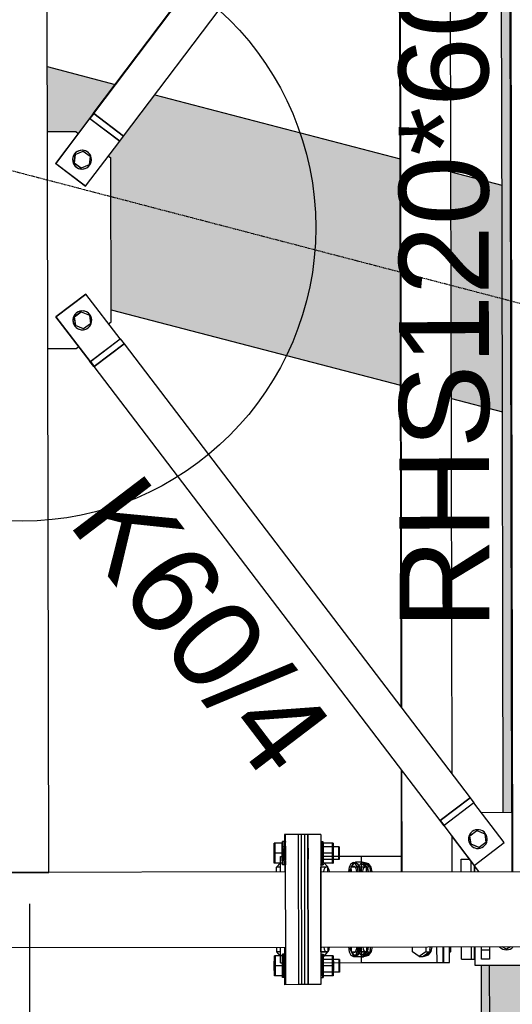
# Model space of a CAD drawing. Header units: millimetres. Extents: x -32861 to 254386, y 0 to 15445.
# Tile 37 of 67: x 148281 to 149067, y 6029 to 7602. Entities that reach past the tile are written whole.
import ezdxf

# ---------------------------------------------------------------- set-up
doc = ezdxf.new("R2010")
doc.units = ezdxf.units.MM
doc.linetypes.add('DXK_LINE_DOT3', pattern=[5.9187, 2.979, -0.9799, 0.9799, -0.9799])
doc.styles.add('Arial', font='ARIAL.TTF', dxfattribs={"height": 0.2})
doc.styles.add('Arial Narrow', font='ARIALN.TTF', dxfattribs={"height": 0.2})

# ---------------------------------------------------------------- blocks, each defined once
blk = doc.blocks.new('Part-24621 - 21672')
at = {"color": 7}
for p, q in [((148325.1, 7423.5), (148370.5, 7423.6)), ((148370.5, 7423.6), (148374.5, 7420.6)), ((148422.5, 7384.3), (148426.4, 7381.4)), ((148426.9, 7119.3), (148426.4, 7381.4)), ((148423, 7116.3), (148426.9, 7119.3)), ((148371.2, 7076.8), (148375.2, 7079.9)), ((148325.7, 7076.7), (148371.2, 7076.8))]:
    blk.add_line(p, q, dxfattribs=at)
blk = doc.blocks.new('Part-23283 - 21672')
at = {"color": 7}
for p, q in [((149164.6, 6241.7), (149164.6, 6242.7)), ((149177.6, 6241.7), (149177.6, 6242.7)), ((149017.9, 6101.4), (149017.8, 6121.4)), ((149030.8, 6121.4), (149030.9, 6101.4)), ((149164.8, 6121.7), (149164.9, 6101.7)), ((149177.8, 6121.7), (149177.9, 6101.7)), ((149017.8, 6116.4), (149030.8, 6116.4)), ((149164.8, 6116.2), (149177.8, 6116.2)), ((149017.9, 6101.4), (149017.9, 6101.4)), ((149030.9, 6101.4), (149017.9, 6101.4)), ((149164.9, 6101.7), (149177.9, 6101.7))]:
    blk.add_line(p, q, dxfattribs=at)
blk = doc.blocks.new('Bolt-24919 - 21672')
at = {"color": 7}
for p, q in [((148691.1, 6248.6), (148697, 6255.3)), ((148697.1, 6248.6), (148691.1, 6248.6)), ((148691.1, 6240.8), (148691.1, 6248.6)), ((148761.5, 6251.9), (148765.6, 6256.5)), ((148761.5, 6256.5), (148765.6, 6256.5)), ((148761.5, 6248.9), (148770.7, 6249)), ((148761.5, 6248.7), (148772.6, 6248.8)), ((148761.5, 6240.9), (148761.5, 6248.7)), ((148762.3, 6240.9), (148761.5, 6246.6)), ((148772.6, 6248.8), (148765.6, 6256.5)), ((148766.6, 6241), (148767.1, 6245)), ((148767.1, 6245), (148768.7, 6247.9)), ((148768.7, 6247.9), (148770.7, 6249)), ((148770.7, 6249), (148772.8, 6247.9)), ((148772.6, 6241), (148772.6, 6248.8)), ((148772.8, 6247.9), (148774.3, 6245)), ((148774.3, 6245), (148774.9, 6241)), ((148806.6, 6248.5), (148805.6, 6241)), ((148809.4, 6254), (148806.6, 6248.5)), ((148808.4, 6241), (148808.6, 6244)), ((148808.6, 6244), (148809.3, 6246.6)), ((148809, 6241), (148810, 6248.5)), ((148809.3, 6246.6), (148810.4, 6248.7)), ((148813.3, 6256), (148809.4, 6254)), ((148816.7, 6256.6), (148809.7, 6248.8)), ((148809.7, 6248.8), (148820.9, 6248.8)), ((148809.7, 6248.8), (148809.8, 6241)), ((148810, 6248.5), (148812.8, 6254)), ((148810.4, 6248.7), (148811.8, 6250.1)), ((148811.8, 6250.1), (148813.3, 6250.5)), ((148812.8, 6254), (148816.7, 6256)), ((148817.2, 6254), (148813.3, 6256)), ((148813.3, 6256), (148816.7, 6256)), ((148813.3, 6250.5), (148814.8, 6250.1)), ((148813.3, 6249), (148833, 6249.1)), ((148814.8, 6250.1), (148816.2, 6248.7)), ((148816.2, 6248.7), (148817.3, 6246.6)), ((148827.8, 6256.7), (148816.7, 6256.6)), ((148823.7, 6248.9), (148816.7, 6256.6)), ((148816.7, 6256), (148820.6, 6254)), ((148820.1, 6248.6), (148817.2, 6254)), ((148817.3, 6246.6), (148818, 6244)), ((148818, 6244), (148818.3, 6241)), ((148821.1, 6241.1), (148820.1, 6248.6)), ((148820.6, 6254), (148823.5, 6248.6)), ((148827.8, 6256.7), (148820.9, 6248.8)), ((148820.9, 6248.8), (148820.9, 6241.1)), ((148823.5, 6248.6), (148824.5, 6241.1)), ((148823.7, 6248.9), (148834.9, 6248.9)), ((148823.8, 6241.1), (148823.7, 6248.9)), ((148834.9, 6248.9), (148827.8, 6256.7)), ((148828.8, 6241.1), (148829.4, 6245.1)), ((148829.4, 6245.1), (148830.9, 6248)), ((148830.9, 6248), (148833, 6249.1)), ((148833, 6249.1), (148835.1, 6248)), ((148834.9, 6241.1), (148834.9, 6248.9)), ((148835.1, 6248), (148836.6, 6245.1)), ((148836.6, 6245.1), (148837.2, 6241.1)), ((148691.3, 6113), (148691.3, 6120.8)), ((148761.7, 6115.3), (148762.5, 6120.9)), ((148761.7, 6113.1), (148761.7, 6120.9)), ((148767.4, 6117), (148766.8, 6121)), ((148772.8, 6121), (148772.9, 6113.2)), ((148775.1, 6121), (148774.6, 6117)), ((148805.8, 6121), (148806.8, 6113.5)), ((148808.9, 6118.1), (148808.6, 6121)), ((148809.6, 6115.4), (148808.9, 6118.1)), ((148810.3, 6113.5), (148809.2, 6121)), ((148810, 6121), (148810, 6113.2)), ((148818.3, 6118.1), (148817.6, 6115.5)), ((148818.5, 6121), (148818.3, 6118.1)), ((148820.3, 6113.6), (148821.3, 6121.1)), ((148821.1, 6121.1), (148821.1, 6113.3)), ((148824.8, 6121.1), (148823.7, 6113.6)), ((148824, 6113.3), (148824, 6121.1)), ((148829.6, 6117.1), (148829.1, 6121.1)), ((148835.1, 6121.1), (148835.1, 6113.3)), ((148837.4, 6121.1), (148836.8, 6117.1)), ((148697.3, 6113), (148691.3, 6113)), ((148697.3, 6106.3), (148691.3, 6113)), ((148772.9, 6113.2), (148761.7, 6113.1)), ((148761.7, 6112.9), (148771, 6113)), ((148761.7, 6109.9), (148765.9, 6105.4)), ((148761.7, 6105.4), (148765.9, 6105.4)), ((148765.9, 6105.4), (148772.9, 6113.2)), ((148768.9, 6114), (148767.4, 6117)), ((148771, 6113), (148768.9, 6114)), ((148773.1, 6114), (148771, 6113)), ((148774.6, 6117), (148773.1, 6114)), ((148806.8, 6113.5), (148809.7, 6108)), ((148810.7, 6113.3), (148809.6, 6115.4)), ((148809.7, 6108), (148813.6, 6106)), ((148810, 6113.2), (148821.1, 6113.3)), ((148810, 6113.2), (148817, 6105.5)), ((148813.1, 6108), (148810.3, 6113.5)), ((148812.1, 6112), (148810.7, 6113.3)), ((148813.6, 6111.5), (148812.1, 6112)), ((148817, 6106), (148813.1, 6108)), ((148813.6, 6113), (148833.2, 6113.1)), ((148815.1, 6112), (148813.6, 6111.5)), ((148813.6, 6106), (148817.5, 6108.1)), ((148813.6, 6106), (148817, 6106)), ((148816.5, 6113.4), (148815.1, 6112)), ((148817.6, 6115.5), (148816.5, 6113.4)), ((148817, 6105.5), (148824, 6113.3)), ((148820.9, 6108.1), (148817, 6106)), ((148828.1, 6105.5), (148817, 6105.5)), ((148817.5, 6108.1), (148820.3, 6113.6)), ((148823.7, 6113.6), (148820.9, 6108.1)), ((148821.1, 6113.3), (148828.1, 6105.5)), ((148835.1, 6113.3), (148824, 6113.3)), ((148835.1, 6113.3), (148828.1, 6105.5)), ((148831.2, 6114.1), (148829.6, 6117.1)), ((148833.2, 6113.1), (148831.2, 6114.1)), ((148835.3, 6114.2), (148833.2, 6113.1)), ((148836.8, 6117.1), (148835.3, 6114.2))]:
    blk.add_line(p, q, dxfattribs=at)
blk = doc.blocks.new('Part-21983 - 21672')
at = {"color": 7}
for p, q in [((149068, 6241.5), (149064.2, 8261.5)), ((149066.3, 6335.6), (149062.8, 8167.4))]:
    blk.add_line(p, q, dxfattribs=at)
blk = doc.blocks.new('Part-22003 - 21672')
at = {"color": 7}
for p, q in [((148705.5, 6240.8), (142687.5, 6229.6)), ((148705.7, 6120.8), (148705.5, 6240.8)), ((142656.8, 6109.6), (148705.7, 6120.8))]:
    blk.add_line(p, q, dxfattribs=at)
blk = doc.blocks.new('Bolt-24673 - 21672')
at = {"color": 7}
for p, q in [((148369.5, 7386.9), (148382.2, 7392.3)), ((148369.6, 7386.9), (148382.4, 7392.3)), ((148382.2, 7392.3), (148382.3, 7392.3)), ((148382.2, 7392.3), (148382.4, 7392.3)), ((148382.4, 7392.3), (148393.4, 7384)), ((148369.5, 7386.9), (148367.8, 7373.2)), ((148367.9, 7373.2), (148369.6, 7386.9)), ((148369.5, 7386.9), (148369.6, 7386.9)), ((148393.4, 7384), (148391.7, 7370.2)), ((148378.8, 7364.8), (148367.8, 7373.2)), ((148367.8, 7373.2), (148367.9, 7373.2)), ((148378.9, 7364.8), (148367.9, 7373.2)), ((148378.9, 7364.8), (148378.8, 7364.8)), ((148378.8, 7364.8), (148378.9, 7364.8)), ((148391.7, 7370.2), (148378.9, 7364.8))]:
    blk.add_line(p, q, dxfattribs=at)
for start, end in [(112.9063, 292.9063), (322.9057, 142.9057), (292.9063, 112.9063), (142.9057, 322.9057)]:
    blk.add_arc((148380.5, 7378.6), 15, start, end, dxfattribs=at)
blk = doc.blocks.new('Part-22994 - 21672')
blk.add_hatch(color=96).paths.add_polyline_path([(149050.8, 7251.5), (149064.6, 7251.5), (149064.5, 7305.1), (149062.8, 8167.4), (149049.1, 8167.4)])
at = {"color": 96}
blk.add_line((149050.8, 7251.5), (149049.1, 8167.4), dxfattribs=at)
blk = doc.blocks.new('Part-24735 - 21672')
at = {"color": 7}
for p, q in [((148327.3, 6240.1), (148323.5, 8260.1)), ((148267.3, 6240), (148327.3, 6240.1))]:
    blk.add_line(p, q, dxfattribs=at)
blk = doc.blocks.new('Bolt-24631 - 21672')
at = {"color": 7}
for p, q in [((148999.4, 6298.8), (149010.4, 6307.2)), ((148999.6, 6298.8), (149010.6, 6307.2)), ((149010.5, 6307.2), (149010.4, 6307.2)), ((149010.4, 6307.2), (149010.6, 6307.2)), ((149010.6, 6307.2), (149023.4, 6301.8)), ((149001.2, 6285), (148999.4, 6298.8)), ((148999.4, 6298.8), (148999.6, 6298.8)), ((149001.3, 6285), (148999.6, 6298.8)), ((149023.4, 6301.8), (149025.1, 6288.1)), ((149014, 6279.7), (149001.2, 6285)), ((149001.2, 6285), (149001.3, 6285)), ((149014.1, 6279.7), (149001.3, 6285)), ((149014, 6279.7), (149014, 6279.7)), ((149014, 6279.7), (149014.1, 6279.7)), ((149025.1, 6288.1), (149014.1, 6279.7))]:
    blk.add_line(p, q, dxfattribs=at)
for start, end in [(37.308, 217.308), (127.3075, 187.3103), (187.3024, 247.3035), (217.308, 37.308)]:
    blk.add_arc((149012.2, 6293.4), 15, start, end, dxfattribs=at)
blk = doc.blocks.new('Part-24452 - 21672')
at = {"color": 7}
for p, q in [((148398.3, 7452.5), (148392.3, 7444.5)), ((148392.3, 7444.5), (148392.5, 7444.4)), ((148392.3, 7444.5), (148393.1, 7444.5)), ((148399.1, 7452.5), (148393.1, 7444.5)), ((148393.1, 7444.5), (148440.9, 7408.3)), ((148398.3, 7452.5), (148399.1, 7452.5)), ((148399.1, 7452.5), (148446.9, 7416.3)), ((148440.6, 7408.3), (148440.9, 7408.3)), ((148440.9, 7408.3), (148446.9, 7416.3))]:
    blk.add_line(p, q, dxfattribs=at)
blk = doc.blocks.new('Part-22611 - 21672')
at = {"color": 7}
for p, q in [((148725.4, 6300.9), (148703.9, 6300.8)), ((148703.9, 6300.8), (148704, 6240.8)), ((148705.8, 6060.8), (148705.4, 6300.8)), ((148725.4, 6300.9), (148725.8, 6060.9)), ((148704.3, 6060.8), (148704.2, 6120.8)), ((148725.8, 6060.9), (148704.3, 6060.8))]:
    blk.add_line(p, q, dxfattribs=at)
blk = doc.blocks.new('Part-22674 - 21672')
at = {"color": 7}
for p, q in [((148761.4, 6300.9), (148740.4, 6300.9)), ((148741.8, 6060.9), (148741.4, 6300.9)), ((148761.4, 6300.9), (148761.8, 6060.9)), ((148761.8, 6060.9), (148740.8, 6060.9))]:
    blk.add_line(p, q, dxfattribs=at)
blk = doc.blocks.new('Bolt-22675 - 21672')
at = {"color": 7}
for p, q in [((148701.1, 6286.8), (148687.1, 6286.8)), ((148687.1, 6270.8), (148687.1, 6286.8)), ((148687.4, 6286.8), (148687.5, 6270.8)), ((148687.8, 6270.8), (148687.9, 6286.8)), ((148688.1, 6286.8), (148688.3, 6270.8)), ((148700.1, 6286.8), (148700.3, 6289.3)), ((148700.1, 6280.1), (148700.1, 6286.8)), ((148700.1, 6270.8), (148700.1, 6286.8)), ((148700.1, 6270.8), (148700.1, 6280.1)), ((148700.2, 6279.5), (148700.3, 6280.8)), ((148700.2, 6275.8), (148700.2, 6279.5)), ((148700.2, 6270.8), (148700.2, 6275.8)), ((148700.3, 6289.3), (148700.4, 6286.8)), ((148705, 6289.3), (148700.3, 6289.3)), ((148700.3, 6280.8), (148700.3, 6279.5)), ((148705, 6280.8), (148700.3, 6280.8)), ((148700.3, 6279.5), (148700.4, 6275.8)), ((148700.4, 6286.8), (148700.5, 6280.1)), ((148700.4, 6286.8), (148700.5, 6270.8)), ((148700.4, 6275.8), (148700.4, 6270.8)), ((148700.5, 6280.1), (148700.5, 6270.8)), ((148700.8, 6280.1), (148700.9, 6286.8)), ((148700.8, 6270.8), (148700.9, 6286.8)), ((148700.8, 6270.8), (148700.8, 6280.1)), ((148700.9, 6286.8), (148701, 6289.3)), ((148700.9, 6286.8), (148701.1, 6286.8)), ((148700.9, 6275.8), (148701, 6279.5)), ((148700.9, 6270.8), (148700.9, 6275.8)), ((148701, 6289.3), (148701.1, 6286.8)), ((148701, 6279.5), (148701, 6280.8)), ((148701, 6280.8), (148701.1, 6279.5)), ((148701.1, 6286.8), (148701.2, 6280.1)), ((148701.1, 6286.8), (148701.3, 6270.8)), ((148701.1, 6279.5), (148701.2, 6275.8)), ((148701.2, 6280.1), (148701.3, 6270.8)), ((148701.2, 6275.8), (148701.2, 6270.8)), ((148704.3, 6289.3), (148704.1, 6286.9)), ((148704.1, 6286.9), (148704.1, 6280.1)), ((148704.1, 6280.1), (148704.1, 6270.8)), ((148704.1, 6274.4), (148704.2, 6277.6)), ((148704.2, 6281.8), (148704.3, 6282.3)), ((148704.2, 6280.1), (148704.2, 6281.8)), ((148704.2, 6277.6), (148704.2, 6280.1)), ((148704.4, 6286.9), (148704.3, 6289.3)), ((148704.3, 6282.3), (148704.3, 6281.8)), ((148704.3, 6281.8), (148704.4, 6280.1)), ((148704.5, 6280.1), (148704.4, 6286.9)), ((148704.4, 6280.1), (148704.4, 6277.6)), ((148704.4, 6277.6), (148704.4, 6274.4)), ((148704.5, 6270.8), (148704.5, 6280.1)), ((148704.9, 6286.9), (148704.8, 6280.1)), ((148704.8, 6280.1), (148704.8, 6270.8)), ((148705, 6289.3), (148704.9, 6286.9)), ((148704.9, 6277.6), (148705, 6280.1)), ((148704.9, 6274.4), (148704.9, 6277.6)), ((148705.1, 6286.9), (148705, 6289.3)), ((148705, 6281.8), (148705, 6282.3)), ((148705, 6282.3), (148705.1, 6281.8)), ((148705, 6280.1), (148705, 6281.8)), ((148705.2, 6280.1), (148705.1, 6286.9)), ((148705.1, 6281.8), (148705.1, 6280.1)), ((148705.1, 6280.1), (148705.2, 6277.6)), ((148705.3, 6270.8), (148705.2, 6280.1)), ((148705.2, 6277.6), (148705.2, 6274.4)), ((148740.4, 6280.9), (148741, 6280.9)), ((148740.9, 6277.7), (148741, 6280.2)), ((148740.9, 6274.5), (148740.9, 6277.7)), ((148741, 6281.8), (148741, 6282.4)), ((148741, 6282.4), (148741.1, 6281.8)), ((148741, 6280.2), (148741, 6281.8)), ((148741.1, 6281.8), (148741.1, 6280.2)), ((148741.1, 6280.2), (148741.2, 6277.7)), ((148741.2, 6277.7), (148741.2, 6274.5)), ((148761.4, 6289.4), (148765, 6289.4)), ((148761.4, 6289.4), (148764.3, 6289.4)), ((148791, 6281), (148761.4, 6280.9)), ((148764.3, 6289.4), (148764.1, 6287)), ((148764.1, 6287), (148764.1, 6280.2)), ((148781.1, 6287), (148764.1, 6286.9)), ((148764.1, 6270.9), (148764.1, 6286.9)), ((148764.1, 6280.2), (148764.1, 6270.9)), ((148764.4, 6287), (148764.3, 6289.4)), ((148764.5, 6280.2), (148764.4, 6287)), ((148764.4, 6286.9), (148764.5, 6270.9)), ((148764.5, 6270.9), (148764.5, 6280.2)), ((148764.9, 6287), (148764.8, 6280.2)), ((148764.8, 6270.9), (148764.9, 6286.9)), ((148764.8, 6280.2), (148764.8, 6270.9)), ((148765, 6289.4), (148764.9, 6287)), ((148765.1, 6287), (148765, 6289.4)), ((148765.2, 6280.2), (148765.1, 6287)), ((148765.1, 6286.9), (148765.3, 6270.9)), ((148765.3, 6270.9), (148765.2, 6280.2)), ((148780.1, 6271), (148780.1, 6287)), ((148780.4, 6287), (148780.5, 6271)), ((148780.8, 6271), (148780.9, 6287)), ((148780.9, 6287), (148781.1, 6287)), ((148781.1, 6287), (148781.3, 6271)), ((148790.3, 6281), (148790.2, 6279.7)), ((148790.2, 6279.7), (148790.2, 6276)), ((148790.2, 6276), (148790.2, 6271)), ((148790.3, 6279.7), (148790.3, 6281)), ((148790.4, 6276), (148790.3, 6279.7)), ((148790.4, 6271), (148790.4, 6276)), ((148791, 6279.7), (148790.9, 6276)), ((148790.9, 6276), (148790.9, 6271)), ((148791.1, 6279.7), (148791, 6281)), ((148791, 6281), (148791, 6279.7)), ((148791.2, 6276), (148791.1, 6279.7)), ((148791.2, 6271), (148791.2, 6276)), ((148701.3, 6270.8), (148687.1, 6270.8)), ((148687.2, 6254.8), (148687.1, 6270.8)), ((148687.5, 6270.8), (148687.4, 6254.8)), ((148688, 6254.8), (148687.8, 6270.8)), ((148688.3, 6270.8), (148688.2, 6254.8)), ((148700.1, 6261.6), (148700.1, 6270.8)), ((148700.2, 6254.8), (148700.1, 6270.8)), ((148700.2, 6254.8), (148700.1, 6261.6)), ((148700.2, 6265.8), (148700.2, 6270.8)), ((148700.2, 6262.2), (148700.2, 6265.8)), ((148700.3, 6260.8), (148700.2, 6262.2)), ((148700.4, 6262.2), (148700.3, 6260.8)), ((148705.1, 6260.8), (148700.3, 6260.8)), ((148700.4, 6270.8), (148700.4, 6265.8)), ((148700.5, 6270.8), (148700.4, 6254.8)), ((148700.4, 6265.8), (148700.4, 6262.2)), ((148700.5, 6261.6), (148700.4, 6254.8)), ((148700.5, 6270.8), (148700.5, 6261.6)), ((148700.9, 6261.6), (148700.8, 6270.8)), ((148701, 6254.8), (148700.8, 6270.8)), ((148701, 6265.8), (148700.9, 6270.8)), ((148701, 6254.8), (148700.9, 6261.6)), ((148701, 6262.2), (148701, 6265.8)), ((148701.1, 6260.8), (148701, 6262.2)), ((148701.2, 6265.8), (148701.1, 6262.2)), ((148701.1, 6262.2), (148701.1, 6260.8)), ((148701.2, 6270.8), (148701.2, 6265.8)), ((148701.3, 6270.8), (148701.2, 6254.8)), ((148701.3, 6261.6), (148701.2, 6254.8)), ((148701.3, 6270.8), (148701.3, 6261.6)), ((148704.1, 6270.8), (148704.1, 6274.4)), ((148704.1, 6270.8), (148704.1, 6261.6)), ((148704.2, 6267.3), (148704.1, 6270.8)), ((148704.1, 6261.6), (148704.2, 6254.8)), ((148704.2, 6264.1), (148704.2, 6267.3)), ((148704.2, 6261.5), (148704.2, 6264.1)), ((148704.3, 6259.9), (148704.2, 6261.5)), ((148704.4, 6259.9), (148704.3, 6259.3)), ((148704.3, 6259.3), (148704.3, 6259.9)), ((148704.4, 6274.4), (148704.4, 6270.8)), ((148704.4, 6270.8), (148704.4, 6267.3)), ((148704.4, 6267.3), (148704.4, 6264.1)), ((148704.4, 6264.1), (148704.4, 6261.5)), ((148704.4, 6254.8), (148704.5, 6261.6)), ((148704.4, 6261.5), (148704.4, 6259.9)), ((148704.5, 6261.6), (148704.5, 6270.8)), ((148704.8, 6270.8), (148704.9, 6261.6)), ((148704.9, 6270.8), (148704.9, 6274.4)), ((148704.9, 6267.3), (148704.9, 6270.8)), ((148705, 6264.1), (148704.9, 6267.3)), ((148704.9, 6261.6), (148705, 6254.8)), ((148705, 6261.5), (148705, 6264.1)), ((148705, 6259.9), (148705, 6261.5)), ((148705.1, 6259.3), (148705, 6259.9)), ((148705.2, 6261.5), (148705.1, 6259.9)), ((148705.1, 6259.9), (148705.1, 6259.3)), ((148705.2, 6274.4), (148705.2, 6270.8)), ((148705.2, 6270.8), (148705.2, 6267.3)), ((148705.2, 6267.3), (148705.2, 6264.1)), ((148705.2, 6264.1), (148705.2, 6261.5)), ((148705.2, 6254.8), (148705.3, 6261.6)), ((148705.3, 6261.6), (148705.3, 6270.8)), ((148740.5, 6260.9), (148741.1, 6260.9)), ((148740.9, 6270.9), (148740.9, 6274.5)), ((148740.9, 6267.4), (148740.9, 6270.9)), ((148740.9, 6264.1), (148740.9, 6267.4)), ((148741, 6261.6), (148740.9, 6264.1)), ((148741, 6260), (148741, 6261.6)), ((148741.1, 6259.4), (148741, 6260)), ((148741.2, 6261.6), (148741.1, 6260)), ((148741.1, 6260), (148741.1, 6259.4)), ((148741.2, 6274.5), (148741.2, 6270.9)), ((148741.2, 6270.9), (148741.2, 6267.4)), ((148741.2, 6267.4), (148741.2, 6264.1)), ((148741.2, 6264.1), (148741.2, 6261.6)), ((148791.1, 6261), (148761.5, 6260.9)), ((148781.3, 6271), (148764.1, 6270.9)), ((148764.1, 6270.9), (148764.1, 6261.7)), ((148764.2, 6254.9), (148764.1, 6270.9)), ((148764.1, 6261.7), (148764.2, 6254.9)), ((148764.5, 6270.9), (148764.4, 6254.9)), ((148764.4, 6254.9), (148764.5, 6261.7)), ((148764.5, 6261.7), (148764.5, 6270.9)), ((148764.8, 6270.9), (148764.9, 6261.7)), ((148765, 6254.9), (148764.8, 6270.9)), ((148764.9, 6261.7), (148765, 6254.9)), ((148765.3, 6270.9), (148765.2, 6254.9)), ((148765.2, 6254.9), (148765.3, 6261.7)), ((148765.3, 6261.7), (148765.3, 6270.9)), ((148780.2, 6255), (148780.1, 6271)), ((148780.5, 6271), (148780.4, 6255)), ((148781, 6255), (148780.8, 6271)), ((148781.3, 6271), (148781.2, 6255)), ((148790.2, 6271), (148790.2, 6266)), ((148790.2, 6266), (148790.2, 6262.3)), ((148790.2, 6262.3), (148790.3, 6261)), ((148790.3, 6261), (148790.4, 6262.3)), ((148790.4, 6266), (148790.4, 6271)), ((148790.4, 6262.3), (148790.4, 6266)), ((148790.9, 6271), (148790.9, 6266)), ((148790.9, 6266), (148791, 6262.3)), ((148791, 6262.3), (148791.1, 6261)), ((148791.1, 6262.3), (148791.2, 6266)), ((148791.1, 6261), (148791.1, 6262.3)), ((148791.2, 6266), (148791.2, 6271)), ((148701.2, 6254.8), (148687.2, 6254.8)), ((148700.3, 6252.3), (148700.2, 6254.8)), ((148700.4, 6254.8), (148700.3, 6252.3)), ((148705.1, 6252.3), (148700.3, 6252.3)), ((148701.1, 6252.3), (148701, 6254.8)), ((148701, 6254.8), (148701.2, 6254.8)), ((148701.2, 6254.8), (148701.1, 6252.3)), ((148704.2, 6254.8), (148704.3, 6252.3)), ((148704.3, 6252.3), (148704.4, 6254.8)), ((148705, 6254.8), (148705.1, 6252.3)), ((148705.1, 6252.3), (148705.2, 6254.8)), ((148761.5, 6252.4), (148765.1, 6252.4)), ((148761.5, 6252.4), (148764.3, 6252.4)), ((148781.2, 6255), (148764.2, 6254.9)), ((148764.2, 6254.9), (148764.3, 6252.4)), ((148764.3, 6252.4), (148764.4, 6254.9)), ((148765, 6254.9), (148765.1, 6252.4)), ((148765.1, 6252.4), (148765.2, 6254.9)), ((148781, 6255), (148781.2, 6255)), ((148687.4, 6090.8), (148687.5, 6106.8)), ((148701.5, 6106.8), (148687.5, 6106.8)), ((148687.7, 6106.8), (148687.9, 6090.8)), ((148688.2, 6090.8), (148688.2, 6106.8)), ((148688.5, 6106.8), (148688.6, 6090.8)), ((148700.4, 6100.1), (148700.5, 6106.9)), ((148700.4, 6090.8), (148700.5, 6106.8)), ((148700.5, 6106.9), (148700.6, 6109.3)), ((148700.6, 6109.3), (148700.7, 6106.9)), ((148705.4, 6109.3), (148700.6, 6109.3)), ((148700.7, 6106.9), (148700.8, 6100.1)), ((148700.7, 6106.8), (148700.9, 6090.8)), ((148701.2, 6106.9), (148701.4, 6109.3)), ((148701.2, 6100.1), (148701.2, 6106.9)), ((148701.2, 6090.8), (148701.2, 6106.8)), ((148701.2, 6106.8), (148701.5, 6106.8)), ((148701.4, 6109.3), (148701.5, 6106.9)), ((148701.5, 6106.9), (148701.6, 6100.1)), ((148701.5, 6106.8), (148701.6, 6090.8)), ((148704.5, 6106.9), (148704.4, 6100.1)), ((148704.6, 6109.3), (148704.5, 6106.9)), ((148704.7, 6106.9), (148704.6, 6109.3)), ((148704.6, 6101.8), (148704.6, 6102.3)), ((148704.6, 6102.3), (148704.7, 6101.8)), ((148704.8, 6100.1), (148704.7, 6106.9)), ((148705.4, 6109.3), (148705.2, 6106.9)), ((148705.2, 6106.9), (148705.2, 6100.1)), ((148705.3, 6101.8), (148705.4, 6102.3)), ((148705.5, 6106.9), (148705.4, 6109.3)), ((148705.4, 6102.3), (148705.4, 6101.8)), ((148705.6, 6100.1), (148705.5, 6106.9)), ((148741.3, 6101.8), (148741.4, 6102.4)), ((148741.4, 6102.4), (148741.4, 6101.8)), ((148761.7, 6109.4), (148765.4, 6109.4)), ((148761.7, 6109.4), (148764.6, 6109.4)), ((148764.5, 6107), (148764.4, 6100.2)), ((148764.4, 6090.9), (148764.5, 6106.9)), ((148764.6, 6109.4), (148764.5, 6107)), ((148781.5, 6107), (148764.5, 6106.9)), ((148764.7, 6107), (148764.6, 6109.4)), ((148764.8, 6100.2), (148764.7, 6107)), ((148764.7, 6106.9), (148764.9, 6090.9)), ((148765.4, 6109.4), (148765.2, 6107)), ((148765.2, 6107), (148765.2, 6100.2)), ((148765.2, 6090.9), (148765.2, 6106.9)), ((148765.5, 6107), (148765.4, 6109.4)), ((148765.6, 6100.2), (148765.5, 6107)), ((148765.5, 6106.9), (148765.6, 6090.9)), ((148780.4, 6091), (148780.5, 6107)), ((148780.7, 6107), (148780.9, 6091)), ((148781.2, 6091), (148781.2, 6107)), ((148781.2, 6107), (148781.5, 6107)), ((148781.5, 6107), (148781.6, 6091)), ((148701.6, 6090.8), (148687.4, 6090.8)), ((148687.5, 6074.8), (148687.4, 6090.8)), ((148687.9, 6090.8), (148687.8, 6074.8)), ((148688.3, 6074.8), (148688.2, 6090.8)), ((148688.6, 6090.8), (148688.5, 6074.8)), ((148700.4, 6090.8), (148700.4, 6100.1)), ((148700.4, 6081.6), (148700.4, 6090.8)), ((148700.5, 6074.8), (148700.4, 6090.8)), ((148700.5, 6095.8), (148700.6, 6099.5)), ((148700.5, 6090.8), (148700.5, 6095.8)), ((148700.5, 6085.8), (148700.5, 6090.8)), ((148700.6, 6099.5), (148700.6, 6100.8)), ((148700.6, 6100.8), (148700.7, 6099.5)), ((148705.4, 6100.8), (148700.6, 6100.8)), ((148700.7, 6099.5), (148700.7, 6095.8)), ((148700.7, 6095.8), (148700.8, 6090.8)), ((148700.8, 6090.8), (148700.7, 6085.8)), ((148700.8, 6100.1), (148700.9, 6090.8)), ((148700.9, 6090.8), (148700.8, 6074.8)), ((148700.9, 6090.8), (148700.9, 6081.6)), ((148701.2, 6090.8), (148701.2, 6100.1)), ((148701.2, 6081.6), (148701.2, 6090.8)), ((148701.3, 6074.8), (148701.2, 6090.8)), ((148701.3, 6099.5), (148701.4, 6100.8)), ((148701.3, 6095.8), (148701.3, 6099.5)), ((148701.3, 6090.8), (148701.3, 6095.8)), ((148701.3, 6085.8), (148701.3, 6090.8)), ((148701.4, 6100.8), (148701.4, 6099.5)), ((148701.4, 6099.5), (148701.5, 6095.8)), ((148701.5, 6095.8), (148701.5, 6090.8)), ((148701.5, 6090.8), (148701.5, 6085.8)), ((148701.6, 6090.8), (148701.5, 6074.8)), ((148701.6, 6100.1), (148701.6, 6090.8)), ((148701.6, 6090.8), (148701.6, 6081.6)), ((148704.4, 6100.1), (148704.4, 6090.8)), ((148704.4, 6090.8), (148704.4, 6081.6)), ((148704.5, 6100.1), (148704.6, 6101.8)), ((148704.5, 6097.6), (148704.5, 6100.1)), ((148704.5, 6094.4), (148704.5, 6097.6)), ((148704.5, 6090.8), (148704.5, 6094.4)), ((148704.5, 6087.3), (148704.5, 6090.8)), ((148704.5, 6084.1), (148704.5, 6087.3)), ((148704.7, 6101.8), (148704.7, 6100.1)), ((148704.7, 6100.1), (148704.7, 6097.6)), ((148704.7, 6097.6), (148704.8, 6094.4)), ((148704.9, 6090.8), (148704.8, 6100.1)), ((148704.8, 6094.4), (148704.8, 6090.8)), ((148704.8, 6090.8), (148704.8, 6087.3)), ((148704.8, 6087.3), (148704.8, 6084.1)), ((148704.9, 6081.6), (148704.9, 6090.8)), ((148705.2, 6100.1), (148705.2, 6090.8)), ((148705.2, 6094.4), (148705.3, 6097.6)), ((148705.2, 6090.8), (148705.2, 6094.4)), ((148705.2, 6090.8), (148705.2, 6081.6)), ((148705.3, 6087.3), (148705.2, 6090.8)), ((148705.3, 6100.1), (148705.3, 6101.8)), ((148705.3, 6097.6), (148705.3, 6100.1)), ((148705.3, 6084.1), (148705.3, 6087.3)), ((148705.4, 6101.8), (148705.5, 6100.1)), ((148705.5, 6100.1), (148705.5, 6097.6)), ((148705.5, 6097.6), (148705.5, 6094.4)), ((148705.5, 6094.4), (148705.5, 6090.8)), ((148705.5, 6090.8), (148705.5, 6087.3)), ((148705.5, 6087.3), (148705.5, 6084.1)), ((148705.6, 6090.8), (148705.6, 6100.1)), ((148705.6, 6081.6), (148705.6, 6090.8)), ((148740.8, 6100.9), (148741.4, 6100.9)), ((148741.2, 6094.5), (148741.3, 6097.7)), ((148741.2, 6090.9), (148741.2, 6094.5)), ((148741.3, 6087.4), (148741.2, 6090.9)), ((148741.3, 6100.2), (148741.3, 6101.8)), ((148741.3, 6097.7), (148741.3, 6100.2)), ((148741.3, 6084.1), (148741.3, 6087.4)), ((148741.4, 6101.8), (148741.5, 6100.2)), ((148741.5, 6100.2), (148741.5, 6097.7)), ((148741.5, 6097.7), (148741.5, 6094.5)), ((148741.5, 6094.5), (148741.5, 6090.9)), ((148741.5, 6090.9), (148741.5, 6087.4)), ((148741.5, 6087.4), (148741.5, 6084.1)), ((148791.4, 6101), (148761.8, 6100.9)), ((148764.4, 6100.2), (148764.4, 6090.9)), ((148781.6, 6091), (148764.4, 6090.9)), ((148764.4, 6090.9), (148764.4, 6081.7)), ((148764.5, 6074.9), (148764.4, 6090.9)), ((148764.9, 6090.9), (148764.8, 6100.2)), ((148764.8, 6081.7), (148764.9, 6090.9)), ((148764.9, 6090.9), (148764.8, 6074.9)), ((148765.2, 6100.2), (148765.2, 6090.9)), ((148765.2, 6090.9), (148765.2, 6081.7)), ((148765.3, 6074.9), (148765.2, 6090.9)), ((148765.6, 6090.9), (148765.5, 6074.9)), ((148765.6, 6090.9), (148765.6, 6100.2)), ((148765.6, 6081.7), (148765.6, 6090.9)), ((148780.5, 6075), (148780.4, 6091)), ((148780.9, 6091), (148780.8, 6075)), ((148781.3, 6075), (148781.2, 6091)), ((148781.6, 6091), (148781.5, 6075)), ((148790.6, 6101), (148790.5, 6099.7)), ((148790.5, 6099.7), (148790.5, 6096)), ((148790.5, 6096), (148790.5, 6091)), ((148790.5, 6091), (148790.5, 6086)), ((148790.7, 6099.7), (148790.6, 6101)), ((148790.7, 6096), (148790.7, 6099.7)), ((148790.7, 6091), (148790.7, 6096)), ((148790.7, 6086), (148790.7, 6091)), ((148791.4, 6101), (148791.3, 6099.7)), ((148791.3, 6099.7), (148791.3, 6096)), ((148791.3, 6096), (148791.3, 6091)), ((148791.3, 6091), (148791.3, 6086)), ((148791.4, 6099.7), (148791.4, 6101)), ((148791.5, 6096), (148791.4, 6099.7)), ((148791.5, 6091), (148791.5, 6096)), ((148791.5, 6086), (148791.5, 6091)), ((148701.5, 6074.8), (148687.5, 6074.8)), ((148700.5, 6074.8), (148700.4, 6081.6)), ((148700.6, 6082.2), (148700.5, 6085.8)), ((148700.7, 6072.3), (148700.5, 6074.8)), ((148700.7, 6082.2), (148700.6, 6080.8)), ((148700.6, 6080.8), (148700.6, 6082.2)), ((148705.4, 6080.8), (148700.6, 6080.8)), ((148700.7, 6085.8), (148700.7, 6082.2)), ((148700.8, 6074.8), (148700.7, 6072.3)), ((148705.4, 6072.3), (148700.7, 6072.3)), ((148700.9, 6081.6), (148700.8, 6074.8)), ((148701.3, 6074.8), (148701.2, 6081.6)), ((148701.3, 6082.2), (148701.3, 6085.8)), ((148701.4, 6080.8), (148701.3, 6082.2)), ((148701.4, 6072.3), (148701.3, 6074.8)), ((148701.3, 6074.8), (148701.5, 6074.8)), ((148701.5, 6082.2), (148701.4, 6080.8)), ((148701.5, 6074.8), (148701.4, 6072.3)), ((148701.5, 6085.8), (148701.5, 6082.2)), ((148701.6, 6081.6), (148701.5, 6074.8)), ((148704.4, 6081.6), (148704.5, 6074.8)), ((148704.6, 6081.5), (148704.5, 6084.1)), ((148704.5, 6074.8), (148704.7, 6072.3)), ((148704.6, 6079.9), (148704.6, 6081.5)), ((148704.7, 6079.3), (148704.6, 6079.9)), ((148704.8, 6084.1), (148704.7, 6081.5)), ((148704.7, 6081.5), (148704.7, 6079.9)), ((148704.7, 6079.9), (148704.7, 6079.3)), ((148704.7, 6072.3), (148704.8, 6074.8)), ((148704.8, 6074.8), (148704.9, 6081.6)), ((148705.2, 6081.6), (148705.3, 6074.8)), ((148705.3, 6081.5), (148705.3, 6084.1)), ((148705.4, 6079.9), (148705.3, 6081.5)), ((148705.3, 6074.8), (148705.4, 6072.3)), ((148705.5, 6079.9), (148705.4, 6079.3)), ((148705.4, 6079.3), (148705.4, 6079.9)), ((148705.4, 6072.3), (148705.5, 6074.8)), ((148705.5, 6084.1), (148705.5, 6081.5)), ((148705.5, 6074.8), (148705.6, 6081.6)), ((148705.5, 6081.5), (148705.5, 6079.9)), ((148740.8, 6080.9), (148741.4, 6080.9)), ((148741.3, 6081.6), (148741.3, 6084.1)), ((148741.4, 6080), (148741.3, 6081.6)), ((148741.5, 6080), (148741.4, 6079.4)), ((148741.4, 6079.4), (148741.4, 6080)), ((148741.5, 6084.1), (148741.5, 6081.6)), ((148741.5, 6081.6), (148741.5, 6080)), ((148791.4, 6081), (148761.8, 6080.9)), ((148761.8, 6072.4), (148765.4, 6072.4)), ((148761.8, 6072.4), (148764.7, 6072.4)), ((148764.4, 6081.7), (148764.5, 6074.9)), ((148781.5, 6075), (148764.5, 6074.9)), ((148764.5, 6074.9), (148764.7, 6072.4)), ((148764.7, 6072.4), (148764.8, 6074.9)), ((148764.8, 6074.9), (148764.8, 6081.7)), ((148765.2, 6081.7), (148765.3, 6074.9)), ((148765.3, 6074.9), (148765.4, 6072.4)), ((148765.4, 6072.4), (148765.5, 6074.9)), ((148765.5, 6074.9), (148765.6, 6081.7)), ((148781.3, 6075), (148781.5, 6075)), ((148790.5, 6086), (148790.6, 6082.3)), ((148790.6, 6082.3), (148790.6, 6081)), ((148790.6, 6081), (148790.7, 6082.3)), ((148790.7, 6082.3), (148790.7, 6086)), ((148791.3, 6086), (148791.3, 6082.3)), ((148791.3, 6082.3), (148791.4, 6081)), ((148791.4, 6081), (148791.5, 6082.3)), ((148791.5, 6082.3), (148791.5, 6086))]:
    blk.add_line(p, q, dxfattribs=at)
blk = doc.blocks.new('Part-22757 - 21672')
at = {"color": 7}
for p, q in [((148985.6, 6261.4), (148998.6, 6261.4)), ((148985.7, 6241.4), (148985.6, 6261.4)), ((149001.7, 6241.4), (149001.6, 6257.5)), ((148985.9, 6101.4), (148985.9, 6121.4)), ((149001.9, 6101.4), (149001.9, 6121.4)), ((148985.9, 6101.4), (149001.9, 6101.4))]:
    blk.add_line(p, q, dxfattribs=at)
blk = doc.blocks.new('Part-22758 - 21672')
at = {"color": 7}
for p, q in [((149001.7, 6241.4), (149001.6, 6257.5)), ((149006.7, 6241.4), (149006.6, 6250.9)), ((149001.9, 6101.4), (149001.9, 6121.4)), ((149006.9, 6101.4), (149006.9, 6121.4)), ((149001.9, 6101.4), (149006.9, 6101.4))]:
    blk.add_line(p, q, dxfattribs=at)
blk = doc.blocks.new('Part-22759 - 21672')
at = {"color": 7}
for p, q in [((149006.7, 6241.4), (149006.6, 6250.9)), ((149006.9, 6101.4), (149006.9, 6121.4)), ((149006.9, 6101.4), (149007.9, 6101.4))]:
    blk.add_line(p, q, dxfattribs=at)
blk = doc.blocks.new('Part-22971 - 21672')
blk.add_hatch(color=96).paths.add_polyline_path([(149052.5, 6335.6), (149056.5, 6335.6), (149066.3, 6335.6), (149064.6, 7251.5), (149050.8, 7251.5), (149049.1, 8167.4)])
at = {"color": 96}
blk.add_line((149052.5, 6335.6), (149050.8, 7251.5), dxfattribs=at)
blk = doc.blocks.new('Part-22991 - 21672')
blk.add_hatch(color=96).paths.add_polyline_path([(149020.6, 4668.6), (149033.6, 4668.6), (149033.4, 4747.3), (149167.4, 4747.6), (149167.6, 4668.8), (149180.6, 4668.9), (149177.9, 6091.7), (149164.9, 6091.7), (149030.9, 6091.4), (149017.9, 6091.4)])
at = {"color": 96}
for p, q in [((149020.6, 4668.6), (149017.9, 6091.4)), ((149033.6, 4668.6), (149030.9, 6091.4)), ((149167.6, 4668.8), (149164.9, 6091.7)), ((149180.6, 4668.9), (149177.9, 6091.7)), ((149033.4, 4747.3), (149167.4, 4747.6)), ((149020.6, 4668.6), (149033.6, 4668.6)), ((149167.6, 4668.8), (149180.6, 4668.9))]:
    blk.add_line(p, q, dxfattribs=at)
blk = doc.blocks.new('Part-24668 - 21672')
at = {"color": 7}
for p, q in [((149067, 6335.6), (149017.9, 6335.5)), ((149067.1, 6241.5), (149067, 6335.6)), ((148969.9, 6299.1), (148970, 6299.2)), ((148970, 6299.1), (148969.9, 6299.1)), ((149013.8, 6241.4), (148969.9, 6299.1)), ((149014, 6241.4), (148970, 6299.1))]:
    blk.add_line(p, q, dxfattribs=at)
blk = doc.blocks.new('Part-23027 - 21672')
at = {"color": 7}
for p, q in [((148826.3, 6266.1), (148890.3, 6266.2)), ((148947.1, 6096.3), (148947, 6121.3)), ((148956.8, 6096.3), (148956.8, 6121.3)), ((148826.6, 6096.1), (148956.8, 6096.3))]:
    blk.add_line(p, q, dxfattribs=at)
blk = doc.blocks.new('Part-23030 - 21672')
at = {"color": 7}
for p, q in [((148957.4, 6121.3), (148957.4, 6096.3)), ((148967.2, 6096.3), (148967.2, 6121.3)), ((148956.8, 6096.3), (148967.2, 6096.3))]:
    blk.add_line(p, q, dxfattribs=at)
blk = doc.blocks.new('Bolt-23031 - 21672')
at = {"color": 7}
for p, q in [((148826.3, 6256.7), (148829.4, 6256.7)), ((148826.3, 6254.5), (148834, 6248.9)), ((148829.4, 6256.7), (148840.1, 6248.9)), ((148830.2, 6256.1), (148831.9, 6256.1)), ((148830.9, 6255.6), (148835.4, 6254.1)), ((148831.9, 6256.1), (148837.8, 6254.1)), ((148834, 6248.9), (148840.1, 6248.9)), ((148834, 6248.9), (148834.1, 6241.1)), ((148835.4, 6254.1), (148838.6, 6250)), ((148842.2, 6248.6), (148837.8, 6254.1)), ((148840.1, 6248.9), (148840.2, 6241.1)), ((148841.4, 6241.1), (148840.2, 6246.7)), ((148843.8, 6241.1), (148842.2, 6248.6)), ((148834.3, 6121.1), (148834.3, 6113.3)), ((148840.4, 6115.5), (148841.6, 6121.1)), ((148840.4, 6121.1), (148840.4, 6113.3)), ((148842.4, 6113.6), (148844, 6121.1)), ((148908, 6113.4), (148908, 6121.2)), ((148929.4, 6121.3), (148929.4, 6113.5)), ((148935.5, 6115.7), (148936.7, 6121.3)), ((148935.5, 6121.3), (148935.5, 6113.5)), ((148937.5, 6113.8), (148939.1, 6121.3)), ((148968.4, 6121.3), (148968.4, 6113.5)), ((148834.3, 6113.3), (148826.6, 6107.6)), ((148826.6, 6105.5), (148829.7, 6105.5)), ((148840.4, 6113.3), (148829.7, 6105.5)), ((148830.5, 6106.1), (148832.2, 6106.1)), ((148835.7, 6108.1), (148831.2, 6106.6)), ((148832.2, 6106.1), (148838.1, 6108.1)), ((148834.3, 6113.3), (148840.4, 6113.3)), ((148838.9, 6112.2), (148835.7, 6108.1)), ((148838.1, 6108.1), (148842.4, 6113.6)), ((148918.7, 6105.6), (148908, 6113.4)), ((148929.4, 6113.5), (148918.7, 6105.6)), ((148918.7, 6105.6), (148924.8, 6105.7)), ((148935.5, 6113.5), (148924.8, 6105.7)), ((148925.6, 6106.2), (148927.2, 6106.3)), ((148930.7, 6108.3), (148926.3, 6106.8)), ((148927.2, 6106.3), (148933.2, 6108.3)), ((148929.4, 6113.5), (148935.5, 6113.5)), ((148934, 6112.4), (148930.7, 6108.3)), ((148933.2, 6108.3), (148937.5, 6113.8)), ((148968.4, 6113.5), (148967.2, 6112.6)), ((148967.2, 6113.5), (148968.4, 6113.5))]:
    blk.add_line(p, q, dxfattribs=at)
blk = doc.blocks.new('Bolt-24231 - 21672')
at = {"color": 7}
for p, q in [((149132.6, 6242.6), (149130.9, 6241.6)), ((149144.3, 6241.7), (149142.5, 6242.7)), ((149057.8, 6117.6), (149051.1, 6121.5)), ((149064.5, 6121.5), (149057.8, 6117.6)), ((149137.8, 6117.8), (149131.1, 6121.6)), ((149144.5, 6121.7), (149137.8, 6117.8))]:
    blk.add_line(p, q, dxfattribs=at)
for centre, start, end in [((149137.6, 6231.6), 130.9014, 131.6843), ((149137.6, 6231.6), 130.9014, 131.6843), ((149137.6, 6231.6), 43.7277, 49.3123), ((149137.6, 6231.6), 43.7277, 49.3123), ((149057.8, 6131.5), 223.7441, 316.4696), ((149057.8, 6131.5), 223.7441, 316.4696), ((149137.8, 6131.6), 223.7441, 316.4696), ((149137.8, 6131.6), 223.7441, 316.4696)]:
    blk.add_arc(centre, 15, start, end, dxfattribs=at)
blk = doc.blocks.new('Part-23241 - 21672')
at = {"color": 7}
for p, q in [((148761.5, 6240.9), (161433.2, 6264.6)), ((148761.7, 6120.9), (148761.5, 6240.9)), ((148761.7, 6120.9), (161401.8, 6144.5))]:
    blk.add_line(p, q, dxfattribs=at)
blk = doc.blocks.new('Part-23291 - 21672')
at = {"color": 7}
for p, q in [((148971.1, 6397.3), (148967.9, 8105.4)), ((148889.9, 6503.9), (148887.1, 7998.5)), ((148890.9, 6502.5), (148888.1, 7999.8)), ((148890.4, 6241.2), (148890.1, 6403.6)), ((148891.4, 6241.2), (148891.1, 6402.3)), ((148971.4, 6241.3), (148971.3, 6297.3))]:
    blk.add_line(p, q, dxfattribs=at)
blk = doc.blocks.new('Part-23987 - 21672')
at = {"color": 7}
for p, q in [((148735.4, 6300.9), (148730.4, 6300.9)), ((148730.4, 6300.9), (148730.8, 6060.9)), ((148735.4, 6300.9), (148735.8, 6060.9)), ((148735.8, 6060.9), (148730.8, 6060.9))]:
    blk.add_line(p, q, dxfattribs=at)
blk = doc.blocks.new('Part-23988 - 21672')
at = {"color": 7}
for p, q in [((148730.4, 6300.9), (148725.4, 6300.9)), ((148725.4, 6300.9), (148725.8, 6060.9)), ((148730.4, 6300.9), (148730.8, 6060.9)), ((148730.8, 6060.9), (148725.8, 6060.9))]:
    blk.add_line(p, q, dxfattribs=at)
blk = doc.blocks.new('Part-24449 - 21672')
at = {"color": 7}
for p, q in [((148393.8, 7056), (148441.5, 7092.4)), ((148399.8, 7048), (148447.6, 7084.4)), ((148441.2, 7092.4), (148441.5, 7092.4)), ((148441.5, 7092.4), (148447.6, 7084.4)), ((148393, 7056), (148393.2, 7056.2)), ((148399.1, 7048), (148393, 7056)), ((148393, 7056), (148393.8, 7056)), ((148393.8, 7056), (148399.8, 7048)), ((148399.1, 7048), (148399.8, 7048))]:
    blk.add_line(p, q, dxfattribs=at)
blk = doc.blocks.new('Part-24126 - 21672')
at = {"color": 7}
for p, q in [((148740.4, 6300.9), (148735.4, 6300.9)), ((148735.4, 6300.9), (148735.8, 6060.9)), ((148740.4, 6300.9), (148740.8, 6060.9)), ((148740.8, 6060.9), (148735.8, 6060.9))]:
    blk.add_line(p, q, dxfattribs=at)
blk = doc.blocks.new('Part-24230 - 21672')
at = {"color": 7}
for p, q in [((149007.6, 6241.4), (149007.6, 6249.6)), ((149187.6, 6241.7), (149187.6, 6250.3)), ((149007.9, 6091.4), (149007.8, 6121.4)), ((149187.8, 6116.7), (149187.8, 6121.7)), ((149187.9, 6091.7), (149007.9, 6091.4)), ((149187.9, 6091.7), (149187.9, 6096.7))]:
    blk.add_line(p, q, dxfattribs=at)
blk = doc.blocks.new('Part-24564 - 21672')
for points in [[(148374.5, 7420.6), (148392.6, 7444.5), (148392.3, 7444.5), (148398.3, 7452.5), (148433.4, 7498.9), (148324.9, 7527.2), (148325.1, 7423.5), (148370.5, 7423.6)], [(148888.9, 7018.2), (148888.2, 7380.1), (148496.8, 7482.3), (148446.9, 7416.3), (148440.9, 7408.3), (148393.1, 7444.5), (148392.7, 7444.5), (148440.6, 7408.3), (148422.5, 7384.3), (148426.4, 7381.4), (148426.8, 7138.9)], [(149051.3, 6975.8), (149050.6, 7337.7), (148969.3, 7359), (148970, 6997)]]:
    blk.add_hatch(color=4).paths.add_polyline_path(points)
at = {"color": 4}
for p, q in [((148324.9, 7527.2), (148433.4, 7498.9)), ((148496.8, 7482.3), (148888.2, 7380.1)), ((148969.3, 7359), (149050.6, 7337.7)), ((148426.8, 7138.9), (148888.9, 7018.2)), ((148970, 6997), (149051.3, 6975.8))]:
    blk.add_line(p, q, dxfattribs=at)
blk = doc.blocks.new('Part-24624 - 21672')
at = {"color": 7}
for p, q in [((148338.8, 7127.6), (148386.5, 7164)), ((148386.6, 7164), (148338.9, 7127.6)), ((148386.6, 7164), (148386.5, 7164)), ((148441.2, 7092.4), (148386.6, 7164)), ((148338.9, 7127.6), (148338.8, 7127.6)), ((148393.3, 7056), (148338.8, 7127.6)), ((148338.9, 7127.6), (148393.5, 7056)), ((148393.5, 7056), (148441.2, 7092.4)), ((148393.5, 7056), (148393.3, 7056))]:
    blk.add_line(p, q, dxfattribs=at)
blk = doc.blocks.new('Part-24627 - 21672')
at = {"color": 7}
for p, q in [((149054.2, 6287.8), (149005.8, 6351.2)), ((148958, 6315), (148957.9, 6315)), ((148957.9, 6315), (149006.4, 6251.4)), ((148958, 6315), (149006.5, 6251.4)), ((149006.5, 6251.4), (149054.2, 6287.8)), ((149006.5, 6251.4), (149006.4, 6251.4))]:
    blk.add_line(p, q, dxfattribs=at)
blk = doc.blocks.new('Part-24630 - 21672')
at = {"color": 7}
for p, q in [((148952.3, 6323), (149000, 6359.4)), ((149000, 6359.4), (149006, 6351.4)), ((149006, 6351.4), (148958.3, 6315)), ((148951.5, 6323), (148957.6, 6315)), ((148951.5, 6323), (148952.3, 6323)), ((148952.3, 6323), (148958.3, 6315)), ((148957.6, 6315), (148958.3, 6315))]:
    blk.add_line(p, q, dxfattribs=at)
blk = doc.blocks.new('Part-24634 - 21672')
at = {"color": 7}
for p, q in [((148398.3, 7452.5), (148948, 8179.6)), ((148399.1, 7452.5), (148948.8, 8179.6)), ((148948, 8179.6), (148948.8, 8179.6)), ((148948.8, 8179.6), (148996.7, 8143.4)), ((148446.9, 7416.3), (148996.7, 8143.4)), ((148399.1, 7452.5), (148398.3, 7452.5)), ((148446.9, 7416.3), (148399.1, 7452.5))]:
    blk.add_line(p, q, dxfattribs=at)
blk = doc.blocks.new('Part-24660 - 21672')
at = {"color": 7}
for p, q in [((148447.6, 7084.4), (148399.8, 7048)), ((148447.6, 7084.4), (149000, 6359.4)), ((148399.8, 7048), (148399.1, 7048)), ((148399.1, 7048), (148951.5, 6323)), ((148952.3, 6323), (148399.8, 7048)), ((149000, 6359.4), (148952.3, 6323)), ((148951.5, 6323), (148952.3, 6323))]:
    blk.add_line(p, q, dxfattribs=at)
blk = doc.blocks.new('Bolt-24669 - 21672')
at = {"color": 7}
for p, q in [((148379.2, 7135.7), (148368.2, 7127.3)), ((148368.2, 7127.3), (148370, 7113.5)), ((148368.2, 7127.3), (148368.4, 7127.3)), ((148368.4, 7127.3), (148379.4, 7135.7)), ((148370.1, 7113.5), (148368.4, 7127.3)), ((148379.3, 7135.6), (148379.2, 7135.7)), ((148379.2, 7135.7), (148379.4, 7135.7)), ((148379.4, 7135.7), (148392.2, 7130.3)), ((148392.2, 7130.3), (148393.9, 7116.6)), ((148382.8, 7108.2), (148370, 7113.5)), ((148370, 7113.5), (148370.1, 7113.5)), ((148382.9, 7108.2), (148370.1, 7113.5)), ((148393.9, 7116.6), (148382.9, 7108.2)), ((148382.8, 7108.2), (148382.8, 7108.2)), ((148382.8, 7108.2), (148382.9, 7108.2))]:
    blk.add_line(p, q, dxfattribs=at)
for start, end in [(7.3064, 187.3064), (37.308, 217.308), (217.308, 37.308), (187.3064, 7.3064)]:
    blk.add_arc((148381, 7121.9), 15, start, end, dxfattribs=at)
blk = doc.blocks.new('Part-24672 - 21672')
at = {"color": 7}
for p, q in [((148392.6, 7444.5), (148338.3, 7372.7)), ((148392.7, 7444.5), (148338.5, 7372.7)), ((148392.7, 7444.5), (148392.6, 7444.5)), ((148440.6, 7408.3), (148392.7, 7444.5)), ((148386.3, 7336.5), (148440.6, 7408.3)), ((148338.5, 7372.7), (148338.3, 7372.7)), ((148386.2, 7336.5), (148338.3, 7372.7)), ((148338.5, 7372.7), (148386.3, 7336.5)), ((148386.3, 7336.5), (148386.2, 7336.5))]:
    blk.add_line(p, q, dxfattribs=at)
blk = doc.blocks.new('Part-24915 - 21672')
at = {"color": 7}
for p, q in [((148697, 6265.8), (148703.9, 6265.8)), ((148697.1, 6240.8), (148697, 6265.8)), ((148697.3, 6095.8), (148697.3, 6120.8)), ((148697.3, 6095.8), (148704.2, 6095.8))]:
    blk.add_line(p, q, dxfattribs=at)
blk = doc.blocks.new('Part-24918 - 21672')
at = {"color": 7}
for p, q in [((148761.4, 6265.9), (148826.3, 6266.1)), ((148826.3, 6241.1), (148826.3, 6266.1)), ((148826.6, 6096.1), (148826.5, 6121.1)), ((148761.8, 6095.9), (148826.6, 6096.1))]:
    blk.add_line(p, q, dxfattribs=at)
blk = doc.blocks.new('GridLine-25928 - 21672')
at = {"color": 6, "linetype": 'DXK_LINE_DOT3'}
blk.add_line((141125.6, 9226.1), (151136.6, 6612.2), dxfattribs=at)
blk = doc.blocks.new('StraightDimension-25685 - 21672')
at = {"color": 174}
for p, q in [((147495.8, 6188.6), (147495.8, 5041.1)), ((148296.5, 6190.1), (148296.5, 5041.1)), ((147525.8, 5191.1), (147465.8, 5131.1)), ((148266.5, 5131.1), (148326.5, 5191.1)), ((147495.8, 5161.1), (148296.5, 5161.1))]:
    blk.add_line(p, q, dxfattribs=at)
at = {"color": 30, "style": 'Arial Narrow'}
blk.add_text('801', height=143.16, dxfattribs=at).set_placement((147759.4, 5206.1))
blk = doc.blocks.new('StraightDimension-25686 - 21672')
at = {"color": 174}
for p, q in [((148296.5, 6190.1), (148296.5, 5041.1)), ((149097.2, 6191.6), (149097.2, 5041.1)), ((148326.5, 5191.1), (148266.5, 5131.1)), ((149067.2, 5131.1), (149127.2, 5191.1)), ((148296.5, 5161.1), (149097.2, 5161.1))]:
    blk.add_line(p, q, dxfattribs=at)
at = {"color": 30, "style": 'Arial Narrow'}
blk.add_text('801', height=143.16, dxfattribs=at).set_placement((148560.1, 5206.1))
blk = doc.blocks.new('Mark-21981 - 21672')
at = {"color": 30, "style": 'Arial'}
blk.add_text('RHS120*60*3', height=143.262, rotation=90.1091, dxfattribs=at).set_placement((149030.7, 6628.7))
blk = doc.blocks.new('Mark-24658 - 21672')
at = {"color": 30, "style": 'Arial'}
blk.add_text('K60/4', height=143.26, rotation=307.3051, dxfattribs=at).set_placement((148356.1, 6799.2))
blk = doc.blocks.new('Mark-105682 - 21672')
at = {"color": 136}
for p, q in [((149481.1, 6113), (149162.9, 5794.8)), ((149481.1, 6113), (149375, 6042.3)), ((149410.4, 6006.9), (149481.1, 6113))]:
    blk.add_line(p, q, dxfattribs=at)
at = {"color": 30, "style": 'Arial'}
blk.add_text('C100*20*2', height=143.26, dxfattribs=at).set_placement((148120.2, 5614.8))
blk = doc.blocks.new('DetailMark-25923 - 21672')
at = {"color": 5}
blk.add_circle((148284.8, 7270), 468.8, dxfattribs=at)
blk = doc.blocks.new('Mark-105677 - 21672')
at = {"color": 136}
for p, q in [((149317.6, 6047.5), (148999.4, 5729.3)), ((149317.6, 6047.5), (149211.5, 5976.8)), ((149246.9, 5941.4), (149317.6, 6047.5))]:
    blk.add_line(p, q, dxfattribs=at)
at = {"color": 30, "style": 'Arial'}
blk.add_text('SHS50*3', height=143.26, dxfattribs=at).set_placement((148101.5, 5549.3))

msp = doc.modelspace()

# ---------------------------------------------------------------- block references
for name in ['GridLine-25928 - 21672', 'DetailMark-25923 - 21672', 'Part-24564 - 21672', 'Part-24735 - 21672', 'Part-23291 - 21672', 'Part-21983 - 21672', 'Part-22994 - 21672', 'Part-24634 - 21672', 'Part-22971 - 21672', 'Mark-21981 - 21672', 'Part-24672 - 21672', 'Part-24452 - 21672', 'Part-24621 - 21672', 'Bolt-24673 - 21672', 'Part-24624 - 21672', 'Bolt-24669 - 21672', 'Part-24449 - 21672', 'Part-24660 - 21672', 'Mark-24658 - 21672', 'Part-24630 - 21672', 'Part-24627 - 21672', 'Part-24668 - 21672', 'Bolt-24631 - 21672', 'Part-22611 - 21672', 'Part-23988 - 21672', 'Part-23987 - 21672', 'Part-24126 - 21672', 'Part-22674 - 21672', 'Bolt-22675 - 21672', 'Part-24915 - 21672', 'Part-24918 - 21672', 'Part-23241 - 21672', 'Part-23027 - 21672', 'Part-22757 - 21672', 'Bolt-24919 - 21672', 'Bolt-23031 - 21672', 'Part-22758 - 21672', 'Part-22759 - 21672', 'Part-24230 - 21672', 'Part-22003 - 21672', 'Part-23283 - 21672', 'Bolt-24231 - 21672', 'StraightDimension-25685 - 21672', 'StraightDimension-25686 - 21672', 'Part-23030 - 21672', 'Mark-105682 - 21672', 'Part-22991 - 21672', 'Mark-105677 - 21672']:
    msp.add_blockref(name, (0, 0))

doc.saveas('drawing.dxf')
